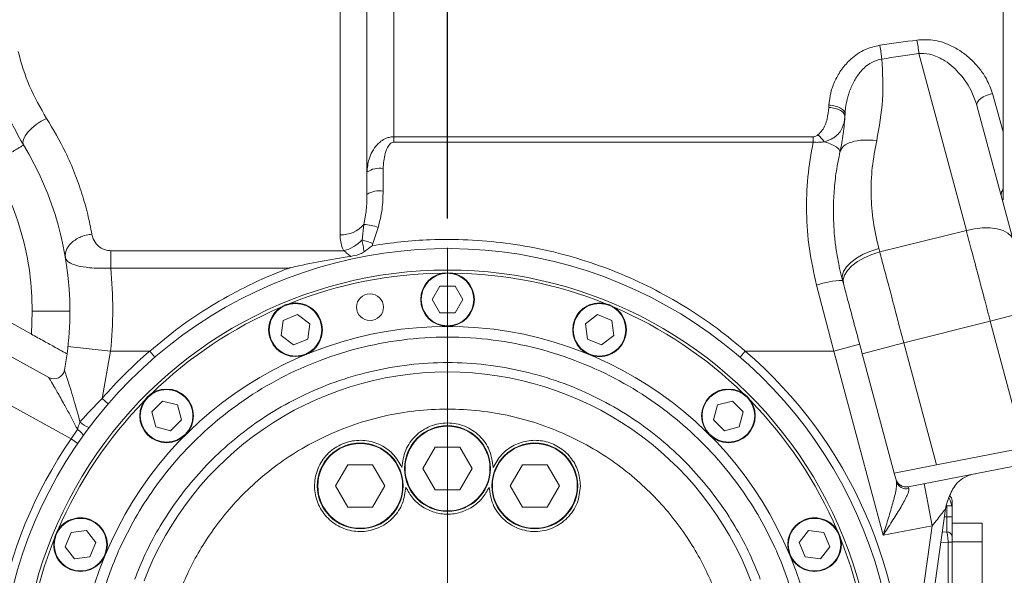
# Model space of a CAD drawing. Header units: millimetres. Extents: x 35469 to 44263, y -24881 to -16268.
# Tile 71 of 231: x 38674 to 38858, y -18037 to -17933. Entities that reach past the tile are written whole.
import ezdxf

# ---------------------------------------------------------------- set-up
doc = ezdxf.new("R2010")
doc.units = ezdxf.units.MM
doc.header["$LTSCALE"] = 0.3175
doc.linetypes.add('ACAD_ISO10W100', pattern=[18, 12, -3, 0, -3])
for name, color, linetype, lineweight in [('1轮廓实线层', 7, 'Continuous', 18), ('7标注层', 4, 'Continuous', 13), ('中心线', 4, 'ACAD_ISO10W100', 20)]:
    doc.layers.add(name, color=color, linetype=linetype, lineweight=lineweight)
doc.styles.add('标准汉字', font='gbenor.shx', dxfattribs={"bigfont": 'gbcbig.shx'})
doc.dimstyles.new('M1：18', dxfattribs={"dimscale": 18, "dimtxt": 3.5, "dimasz": 2.5, "dimexe": 2, "dimexo": 0, "dimgap": 1.5, "dimtad": 1, "dimdec": 1, "dimdsep": 46, "dimtxsty": '标准汉字', "dimcen": 5, "dimdle": 5, "dimclrd": 1, "dimclre": 1, "dimclrt": 256, "dimadec": 4, "dimazin": 2, "dimtfac": 1, "dimtdec": 1, "dimtmove": 0, "dimatfit": 3, "dimfxl": 1, "dimtolj": 1, "dimarcsym": 0})

# ---------------------------------------------------------------- blocks, each defined once
blk = doc.blocks.new('*D28')
at = {"layer": '7标注层', "color": 1, "lineweight": -2, "ltscale": 18, "transparency": 16777216}
for p, q in [((38753.98, -17970.42), (38753.98, -17602.95)), ((39813.98, -17831.5), (39813.98, -17602.95)), ((38798.98, -17638.95), (39768.98, -17638.95))]:
    blk.add_line(p, q, dxfattribs=at)
at = {"layer": '7标注层', "color": 1, "transparency": 16777216}
for points in [[(38798.98, -17631.45), (38798.98, -17646.45), (38753.98, -17638.95)], [(39768.98, -17646.45), (39768.98, -17631.45), (39813.98, -17638.95)]]:
    blk.add_solid(points, dxfattribs=at)
at = {"layer": 'Defpoints', "color": 0, "transparency": 16777216}
for p in [(39813.98, -17638.95), (39813.98, -17831.5), (38753.98, -17970.42)]:
    blk.add_point(p, dxfattribs=at)
at = {"layer": '7标注层', "transparency": 16777216, "insert": (39283.98, -17580.45), "char_height": 63, "attachment_point": 5, "style": '标准汉字'}
blk.add_mtext('\\A1;1060', dxfattribs=at)
blk = doc.blocks.new('*D31')
at = {"layer": '7标注层', "color": 1, "lineweight": -2, "ltscale": 18, "transparency": 16777216}
for p, q in [((38753.98, -17970.42), (38753.98, -17628.92)), ((38641.09, -18100.59), (38349.37, -18206.76))]:
    blk.add_line(p, q, dxfattribs=at)
blk.add_arc((38753.98, -18059.5), 394.58, 96.5379, 193.4621, dxfattribs=at)
at = {"layer": '7标注层', "color": 1, "transparency": 16777216}
for points in [[(38709.48, -17674.97), (38708.63, -17659.99), (38753.98, -17664.92)], [(38363.06, -18153.51), (38377.43, -18149.2), (38383.2, -18194.45)]]:
    blk.add_solid(points, dxfattribs=at)
at = {"layer": 'Defpoints', "color": 0, "transparency": 16777216}
for p in [(38430.76, -17833.17), (38753.98, -17970.42), (38753.98, -18059.5), (38641.09, -18100.59), (38753.98, -18971.19)]:
    blk.add_point(p, dxfattribs=at)
at = {"layer": '7标注层', "transparency": 16777216, "insert": (38446.82, -17714.89), "char_height": 63, "attachment_point": 5, "rotation": 41.7122, "style": '标准汉字'}
blk.add_mtext('\\A1;110%%d', dxfattribs=at)
blk = doc.blocks.new('*D32')
at = {"layer": '7标注层', "color": 1, "lineweight": -2, "ltscale": 18, "transparency": 16777216}
for p, q in [((38753.98, -17970.42), (38753.98, -17628.44)), ((38903.41, -18046.42), (39183.4, -18021.93))]:
    blk.add_line(p, q, dxfattribs=at)
blk.add_arc((38753.98, -18059.5), 395.05, 11.53, 83.47, dxfattribs=at)
at = {"layer": '7标注层', "color": 1, "transparency": 16777216}
for points in [[(38799.34, -17659.52), (38798.48, -17674.49), (38753.98, -17664.44)], [(39133.64, -17981.61), (39148.49, -17979.45), (39147.53, -18025.06)]]:
    blk.add_solid(points, dxfattribs=at)
at = {"layer": 'Defpoints', "color": 0, "transparency": 16777216}
for p in [(39020.88, -17768.23), (38753.98, -17970.42), (38903.41, -18046.42), (38753.98, -18059.5), (38753.98, -18971.19)]:
    blk.add_point(p, dxfattribs=at)
at = {"layer": '7标注层', "transparency": 16777216, "insert": (39060.4, -17725.1), "char_height": 63, "attachment_point": 5, "rotation": 317.5, "style": '标准汉字'}
blk.add_mtext('\\A1;85%%d', dxfattribs=at)
blk = doc.blocks.new('*D33')
at = {"layer": '7标注层', "color": 1, "lineweight": -2, "ltscale": 18, "transparency": 16777216}
blk.add_arc((38753.98, -18839.5), 445.67, 95.7877, 176.2123, dxfattribs=at)
at = {"layer": '7标注层', "color": 1, "transparency": 16777216}
for points in [[(38709.42, -18403.59), (38708.66, -18388.61), (38753.98, -18393.83)], [(38301.79, -18809.94), (38316.79, -18810.17), (38308.59, -18855.05)]]:
    blk.add_solid(points, dxfattribs=at)
at = {"layer": 'Defpoints', "color": 0, "transparency": 16777216}
for p in [(38753.98, -17970.42), (38526.67, -18456.15), (38753.98, -18839.5), (37974.46, -18866.72), (38753.98, -18971.19)]:
    blk.add_point(p, dxfattribs=at)
at = {"layer": '7标注层', "transparency": 16777216, "insert": (38391.31, -18489.27), "char_height": 63, "attachment_point": 5, "rotation": 46, "style": '标准汉字'}
blk.add_mtext('\\A1;92%%d', dxfattribs=at)
blk = doc.blocks.new('*D34')
at = {"layer": '7标注层', "color": 1, "lineweight": -2, "ltscale": 18, "transparency": 16777216}
blk.add_arc((38753.98, -18839.5), 444.6, 305.8016, 84.1984, dxfattribs=at)
at = {"layer": '7标注层', "color": 1, "transparency": 16777216}
for points in [[(38799.3, -18389.68), (38798.55, -18404.66), (38753.98, -18394.89)], [(39009.99, -19193.79), (39018.14, -19206.38), (38976.28, -19224.53)]]:
    blk.add_solid(points, dxfattribs=at)
at = {"layer": 'Defpoints', "color": 0, "transparency": 16777216}
for p in [(38753.98, -17970.42), (39183.43, -18724.42), (38753.98, -18839.5), (38753.98, -18971.19), (39143.98, -19515)]:
    blk.add_point(p, dxfattribs=at)
at = {"layer": '7标注层', "transparency": 16777216, "insert": (39239.94, -18709.28), "char_height": 63, "attachment_point": 5, "rotation": 285, "style": '标准汉字'}
blk.add_mtext('\\A1;150%%d', dxfattribs=at)
blk = doc.blocks.new('*D44')
at = {"layer": '7标注层', "color": 1, "lineweight": -2, "ltscale": 18, "transparency": 16777216}
for p, q in [((37974.46, -17796.16), (40892.23, -17796.16)), ((40856.23, -18794.5), (40856.23, -17841.16)), ((40604.54, -18839.5), (40892.23, -18839.5))]:
    blk.add_line(p, q, dxfattribs=at)
at = {"layer": '7标注层', "color": 1, "transparency": 16777216}
for points in [[(40863.73, -17841.16), (40848.73, -17841.16), (40856.23, -17796.16)], [(40848.73, -18794.5), (40863.73, -18794.5), (40856.23, -18839.5)]]:
    blk.add_solid(points, dxfattribs=at)
at = {"layer": 'Defpoints', "color": 0, "transparency": 16777216}
for p in [(37974.46, -17796.16), (40856.23, -17796.16), (40604.54, -18839.5)]:
    blk.add_point(p, dxfattribs=at)
at = {"layer": '7标注层', "transparency": 16777216, "insert": (40797.73, -18317.83), "char_height": 63, "attachment_point": 5, "rotation": 90, "style": '标准汉字'}
blk.add_mtext('\\A1;1043.3', dxfattribs=at)
blk = doc.blocks.new('*D45')
at = {"layer": '7标注层', "color": 1, "lineweight": -2, "ltscale": 18, "transparency": 16777216}
for p, q in [((38753.98, -16988.93), (41035.05, -16988.93)), ((40999.05, -17033.93), (40999.05, -18794.5)), ((40604.54, -18839.5), (41035.05, -18839.5))]:
    blk.add_line(p, q, dxfattribs=at)
at = {"layer": '7标注层', "color": 1, "transparency": 16777216}
for points in [[(41006.55, -17033.93), (40991.55, -17033.93), (40999.05, -16988.93)], [(40991.55, -18794.5), (41006.55, -18794.5), (40999.05, -18839.5)]]:
    blk.add_solid(points, dxfattribs=at)
at = {"layer": 'Defpoints', "color": 0, "transparency": 16777216}
for p in [(38753.98, -16988.93), (40604.54, -18839.5), (40999.05, -18839.5)]:
    blk.add_point(p, dxfattribs=at)
at = {"layer": '7标注层', "transparency": 16777216, "insert": (40940.55, -17914.21), "char_height": 63, "attachment_point": 5, "rotation": 90, "style": '标准汉字'}
blk.add_mtext('\\A1;1850.6', dxfattribs=at)

msp = doc.modelspace()

# ---------------------------------------------------------------- linework, layer by layer
at = {"layer": '1轮廓实线层', "ltscale": 18}
for p, q in [((38733.983, -17973.422), (38733.983, -17865.847)), ((38738.983, -17891.22), (38738.983, -17965.887)), ((38743.983, -17909.495), (38743.983, -17955.162)), ((38857.483, -17927.344), (38857.483, -17954.213)), ((38841.801, -17939.651), (38850.633, -17972.612)), ((38855.503, -17947.101), (38857.483, -17954.213)), ((38825.016, -17949.698), (38825.039, -17949.268)), ((38852.606, -17949.333), (38859.329, -17974.423)), ((38857.483, -17954.213), (38857.483, -17964.909)), ((38743.983, -17955.162), (38822.09, -17955.162)), ((38743.983, -17955.162), (38743.983, -17956.15)), ((38822.09, -17956.15), (38743.983, -17956.15)), ((38822.09, -17955.162), (38822.09, -17956.15)), ((38741.983, -17961.086), (38741.983, -17965.291)), ((38857.483, -17964.909), (38857.483, -17966.897)), ((38857.483, -17966.897), (38857.308, -17966.883)), ((38738.057, -17974.391), (38738.408, -17971.513)), ((38741.064, -17972.049), (38740.089, -17975.029)), ((38850.633, -17972.612), (38834.508, -17976.633)), ((38740.089, -17975.029), (38739.944, -17975.466)), ((38691.251, -17976.396), (38734.669, -17976.396)), ((38691.251, -17976.396), (38691.251, -17979.617)), ((38834.331, -17975.973), (38834.508, -17976.633)), ((38724.501, -17979.617), (38691.251, -17979.617)), ((38827.748, -17982.585), (38827.571, -17981.924)), ((38648.436, -17982.696), (38679.687, -18000.019)), ((38752.553, -17983.018), (38751.123, -17985.495)), ((38755.413, -17983.018), (38752.553, -17983.018)), ((38756.843, -17985.495), (38755.413, -17983.018)), ((38825.923, -17995.093), (38822.741, -17982.809)), ((38663.74, -17984.891), (38676.462, -17991.943)), ((38751.123, -17985.495), (38752.553, -17987.972)), ((38755.413, -17987.972), (38756.843, -17985.495)), ((38676.635, -17987.661), (38676.462, -17991.943)), ((38752.553, -17987.972), (38755.413, -17987.972)), ((38855.096, -17989.535), (38862.823, -17987.465)), ((38723.395, -17989.387), (38723.022, -17992.223)), ((38726.038, -17988.293), (38723.395, -17989.387)), ((38728.307, -17990.034), (38726.038, -17988.293)), ((38781.928, -17988.293), (38779.659, -17990.034)), ((38784.57, -17989.387), (38781.928, -17988.293)), ((38784.944, -17992.223), (38784.57, -17989.387)), ((38855.096, -17989.535), (38838.97, -17993.556)), ((38861.415, -18013.121), (38855.096, -17989.535)), ((38727.933, -17992.869), (38728.307, -17990.034)), ((38779.659, -17990.034), (38780.032, -17992.869)), ((38723.022, -17992.223), (38725.291, -17993.964)), ((38725.291, -17993.964), (38727.933, -17992.869)), ((38780.032, -17992.869), (38782.675, -17993.964)), ((38782.675, -17993.964), (38784.944, -17992.223)), ((38683.849, -18011.472), (38654.3, -17995.093)), ((38691.228, -17995.093), (38683.276, -17994.219)), ((38691.228, -17995.093), (38689.661, -18003.928)), ((38691.228, -17995.093), (38698.509, -17995.093)), ((38698.509, -17995.093), (38699.488, -17996.23)), ((38808.478, -17996.23), (38809.457, -17995.093)), ((38809.457, -17995.093), (38825.923, -17995.093)), ((38830.753, -17993.799), (38825.923, -17995.093)), ((38835.125, -18029.437), (38825.923, -17995.093)), ((38831.242, -17995.627), (38838.97, -17993.556)), ((38838.97, -17993.556), (38845.064, -18016.299)), ((38837.192, -18017.829), (38831.242, -17995.627)), ((38689.661, -18003.928), (38690.796, -18004.909)), ((38700.917, -18004.407), (38698.894, -18006.429)), ((38703.679, -18005.147), (38700.917, -18004.407)), ((38807.049, -18004.407), (38804.286, -18005.147)), ((38809.071, -18006.429), (38807.049, -18004.407)), ((38704.42, -18007.91), (38703.679, -18005.147)), ((38804.286, -18005.147), (38803.546, -18007.91)), ((38698.894, -18006.429), (38699.635, -18009.192)), ((38702.397, -18009.932), (38704.42, -18007.91)), ((38803.546, -18007.91), (38805.569, -18009.932)), ((38808.331, -18009.192), (38809.071, -18006.429)), ((38683.849, -18011.472), (38685.044, -18009.692)), ((38699.635, -18009.192), (38702.397, -18009.932)), ((38805.569, -18009.932), (38808.331, -18009.192)), ((38685.086, -18012.32), (38683.849, -18011.472)), ((38751.695, -18013.033), (38749.408, -18016.995)), ((38756.27, -18013.033), (38751.695, -18013.033)), ((38758.558, -18016.995), (38756.27, -18013.033)), ((38845.064, -18016.299), (38861.415, -18013.121)), ((38839.801, -18020.378), (38867.961, -18014.904)), ((38735.431, -18016.268), (38733.144, -18020.23)), ((38740.006, -18016.268), (38735.431, -18016.268)), ((38742.294, -18020.23), (38740.006, -18016.268)), ((38749.408, -18016.995), (38751.695, -18020.957)), ((38756.27, -18020.957), (38758.558, -18016.995)), ((38767.959, -18016.268), (38765.672, -18020.23)), ((38772.534, -18016.268), (38767.959, -18016.268)), ((38774.822, -18020.23), (38772.534, -18016.268)), ((38845.064, -18016.299), (38837.192, -18017.829)), ((38837.192, -18017.829), (38837.487, -18018.933)), ((38837.607, -18019.379), (38837.487, -18018.933)), ((38733.144, -18020.23), (38735.431, -18024.192)), ((38740.006, -18024.192), (38742.294, -18020.23)), ((38751.695, -18020.957), (38756.27, -18020.957)), ((38765.672, -18020.23), (38767.959, -18024.192)), ((38772.534, -18024.192), (38774.822, -18020.23)), ((38839.801, -18020.378), (38839.903, -18020.734)), ((38844.293, -18027.655), (38842.767, -18019.802)), ((38735.431, -18024.192), (38740.006, -18024.192)), ((38767.959, -18024.192), (38772.534, -18024.192)), ((38846.753, -18024.523), (38842.981, -18051.364)), ((38846.983, -18023.941), (38846.858, -18023.934)), ((38846.983, -18025.995), (38846.983, -18023.941)), ((38847.983, -18023.941), (38846.983, -18023.941)), ((38847.983, -18022.94), (38847.983, -18023.941)), ((38847.983, -18025.995), (38847.983, -18023.941)), ((38846.546, -18025.995), (38846.983, -18025.995)), ((38846.983, -18025.995), (38847.983, -18025.995)), ((38847.983, -18025.995), (38847.983, -18029.729)), ((38844.293, -18027.655), (38835.125, -18029.437)), ((38840.084, -18057.604), (38844.293, -18027.655)), ((38853.583, -18027.145), (38847.983, -18027.145)), ((38853.583, -18027.145), (38853.583, -18030.645)), ((38683.875, -18028.908), (38682.78, -18031.55)), ((38686.71, -18028.534), (38683.875, -18028.908)), ((38688.451, -18030.803), (38686.71, -18028.534)), ((38821.256, -18028.534), (38819.514, -18030.803)), ((38824.091, -18028.908), (38821.256, -18028.534)), ((38825.186, -18031.55), (38824.091, -18028.908)), ((38846.983, -18028.795), (38846.145, -18028.845)), ((38847.983, -18029.729), (38847.983, -18030.692)), ((38682.78, -18031.55), (38684.521, -18033.819)), ((38687.357, -18033.446), (38688.451, -18030.803)), ((38819.514, -18030.803), (38820.609, -18033.446)), ((38823.444, -18033.819), (38825.186, -18031.55)), ((38845.876, -18030.761), (38847.258, -18030.692)), ((38847.258, -18030.692), (38847.258, -18058.299)), ((38847.983, -18030.692), (38847.258, -18030.692)), ((38853.583, -18030.645), (38847.983, -18030.645)), ((38847.983, -18058.299), (38847.983, -18030.692)), ((38853.583, -18058.145), (38853.583, -18030.645)), ((38684.521, -18033.819), (38687.357, -18033.446)), ((38820.609, -18033.446), (38823.444, -18033.819))]:
    msp.add_line(p, q, dxfattribs=at)
at = {"layer": '1轮廓实线层', "lineweight": 20, "ltscale": 18}
for points in [[(38855.503, -17947.101), (38854.889, -17947.259), (38854.301, -17947.476), (38853.768, -17947.741), (38853.312, -17948.043), (38852.955, -17948.367), (38852.711, -17948.7), (38852.593, -17949.027), (38852.606, -17949.333)], [(38679.302, -17951.742), (38678.308, -17952.268), (38677.365, -17952.889), (38676.521, -17953.572), (38675.82, -17954.282), (38675.298, -17954.983), (38674.982, -17955.638), (38674.888, -17956.215), (38675.02, -17956.683)], [(38827.094, -17957.977), (38827.08, -17957.773), (38826.953, -17957.549), (38826.717, -17957.309), (38826.375, -17957.058), (38825.937, -17956.804), (38825.413, -17956.551), (38824.814, -17956.306), (38824.155, -17956.074)], [(38859.329, -17974.423), (38858.981, -17973.713), (38858.353, -17973.108), (38857.468, -17972.632), (38856.36, -17972.303), (38855.072, -17972.133), (38853.651, -17972.129), (38852.153, -17972.291), (38850.633, -17972.612)], [(38827.571, -17981.924), (38827.518, -17981.126), (38827.767, -17980.279), (38828.309, -17979.415), (38829.123, -17978.568), (38830.176, -17977.771), (38831.429, -17977.055), (38832.832, -17976.448), (38834.331, -17975.973)], [(38834.508, -17976.633), (38833.009, -17977.108), (38831.606, -17977.715), (38830.353, -17978.431), (38829.3, -17979.228), (38828.486, -17980.075), (38827.944, -17980.939), (38827.695, -17981.787), (38827.748, -17982.585)], [(38846.983, -18025.995), (38846.983, -18026.445), (38846.983, -18026.884), (38846.983, -18027.304), (38846.983, -18027.694), (38846.983, -18028.045), (38846.983, -18028.35), (38846.983, -18028.602), (38846.983, -18028.795)]]:
    msp.add_lwpolyline(points, dxfattribs=at)
at = {"layer": '1轮廓实线层', "ltscale": 18}
for centre, radius in [((38753.983, -17985.495), 5), ((38753.983, -17985.495), 4.9), ((38725.664, -17991.128), 5), ((38739.546, -17986.917), 2.5), ((38782.301, -17991.128), 5), ((38725.664, -17991.128), 4.9), ((38782.301, -17991.128), 4.9), ((38701.657, -18007.169), 5), ((38701.657, -18007.169), 4.9), ((38806.309, -18007.169), 5), ((38806.309, -18007.169), 4.9), ((38753.983, -18016.995), 8), ((38753.983, -18016.995), 7.9), ((38737.719, -18020.23), 8), ((38737.719, -18020.23), 7.9), ((38770.247, -18020.23), 8), ((38770.247, -18020.23), 7.9), ((38685.616, -18031.177), 5), ((38685.616, -18031.177), 4.9), ((38822.35, -18031.177), 5), ((38822.35, -18031.177), 4.9)]:
    msp.add_circle(centre, radius, dxfattribs=at)
at = {"layer": '1轮廓实线层', "lineweight": 20, "ltscale": 18}
for centre, radius, start, end in [((38791.958, -17945.525), 50.188, 6.72204, 9.63458), ((38717.841, -17930.869), 50, 192.79542, 211.084), ((38818.501, -17960.075), 6.926, 35.28416, 49.58047), ((38623.635, -17987.661), 60, 0, 31.084), ((38741.271, -17964.905), 3.884, 79.44521, 126.10217), ((38741.263, -17969.512), 4.283, 80.31668, 122.15815), ((38734.237, -17967.928), 5.5, 267.34795, 319.32378), ((38737.911, -17980.818), 9.318, 70.22052, 86.93718), ((38732.957, -17969.638), 6.971, 284.21788, 317.01871), ((38734.114, -17990.504), 16.588, 68.88707, 76.25078), ((38753.983, -18059.495), 83.5, 0, 209.18946), ((38753.983, -18059.495), 79.5, 90, 204.10831), ((38753.983, -18059.495), 78.923, 90.65683, 111.84317), ((38753.983, -17985.495), 5, 90, 180), ((38753.983, -18059.495), 79.5, 335.62088, 90), ((38753.983, -17985.495), 5, 270, 90), ((38753.983, -18059.495), 78.923, 68.15683, 89.34317), ((38827.949, -17997.615), 15.695, 91.38038, 109.37878), ((38725.664, -17991.128), 5, 292.5, 112.5), ((38782.301, -17991.128), 5, 67.5, 157.5), ((38623.635, -17987.661), 60, 352.37274, 360), ((38753.983, -18059.495), 78.923, 113.15683, 134.34317), ((38725.664, -17991.128), 5, 112.5, 202.5), ((38782.301, -17991.128), 5, 247.5, 67.5), ((38753.983, -18059.495), 78.923, 45.65683, 66.84317), ((38753.983, -18059.495), 69, 15.29094, 164.70906), ((38753.983, -18059.495), 85, 130.74062, 139.17674), ((38753.983, -18059.495), 85, 358.21765, 49.25938), ((38623.635, -17987.661), 60, 349.46079, 352.37274), ((38680.657, -17998.27), 2, 241, 349.46079), ((38753.983, -18059.495), 60.512, 20.91925, 159.08075), ((38701.657, -18007.169), 5, 45, 135), ((38806.309, -18007.169), 5, 45, 135), ((38753.983, -18059.495), 78.923, 135.65683, 156.84317), ((38701.657, -18007.169), 5, 135, 225), ((38806.309, -18007.169), 5, 225, 45), ((38753.983, -18059.495), 78.923, 23.15683, 44.34317), ((38688.861, -18004.858), 4.796, 225.78517, 249.84677), ((38753.983, -18016.995), 8, 90, 180), ((38753.983, -18016.995), 8, 270, 90), ((38753.983, -18059.495), 85, 145.59946, 193.78235), ((38737.719, -18020.23), 8, 90, 180), ((38737.719, -18020.23), 8, 270, 90), ((38770.247, -18020.23), 8, 90, 180), ((38770.247, -18020.23), 8, 270, 90), ((38839.419, -18018.415), 2, 195, 281), ((38839.477, -18018.833), 1.948, 196.27008, 282.6261), ((38854.675, -18025.637), 8, 150.82088, 172), ((38846.983, -18022.94), 1, 0, 58.48911), ((38685.616, -18031.177), 5, 67.5, 157.5), ((38822.35, -18031.177), 5, 22.5, 112.5), ((38753.983, -18059.495), 78.923, 158.15683, 179.34317), ((38685.616, -18031.177), 5, 157.5, 247.5), ((38822.35, -18031.177), 5, 292.5, 22.5), ((38753.983, -18059.495), 78.923, 0.65683, 21.84317)]:
    msp.add_arc(centre, radius, start, end, dxfattribs=at)
at = {"layer": '1轮廓实线层', "ltscale": 18}
for centre, major_axis, ratio, start_param, end_param in [((38418.077, -17909.495), (660.606, 38.276), 0.10201, 5.3885296, 5.4020935), ((38418.44, -17910.951), (660.604, 39.791), 0.1059307, 5.3880595, 5.4016234)]:
    msp.add_ellipse(centre, major_axis=major_axis, ratio=ratio, start_param=start_param, end_param=end_param, dxfattribs=at)
for points, knots in [([(38825.039, -17949.268), (38825.122, -17948.491), (38825.29, -17946.936), (38826.13, -17944.663), (38827.368, -17942.534), (38829.178, -17940.493), (38831.575, -17938.79), (38833.593, -17938.321), (38834.521, -17938.105)], [0, 0, 0, 0, 22899.777158, 45803.3909969, 68130.4202269, 90422.1725321, 118759.8352003, 142859.4384439, 142859.4384439, 142859.4384439, 142859.4384439]), ([(38841.438, -17937.126), (38842.562, -17937.082), (38844.796, -17936.995), (38847.66, -17938.046), (38849.919, -17939.383), (38851.69, -17940.847), (38853.193, -17942.522), (38854.603, -17944.59), (38855.173, -17946.179), (38855.503, -17947.101)], [0, 0, 0, 0, 27711.5998, 55136.7499895, 74754.2986393, 94388.0331105, 114095.2412823, 133800.5585647, 161010.4265356, 161010.4265356, 161010.4265356, 161010.4265356]), ([(38673.983, -17939.279), (38674.616, -17941.467), (38675.898, -17945.901), (38678.157, -17949.778), (38679.302, -17951.742)], [0, 0, 0, 0, 27808.2493202, 56359.5785963, 56359.5785963, 56359.5785963, 56359.5785963]), ([(38852.606, -17949.333), (38852.325, -17948.496), (38851.637, -17946.449), (38850.018, -17944.044), (38848.205, -17942.157), (38846.497, -17940.827), (38844.481, -17939.837), (38842.764, -17939.57), (38841.936, -17939.639), (38841.801, -17939.651)], [0, 0, 0, 0, 28322.4854158, 69281.2838262, 88955.8002273, 109059.7344017, 135505.1151916, 156804.0042909, 160958.4978311, 160958.4978311, 160958.4978311, 160958.4978311]), ([(38834.884, -17940.668), (38834.884, -17940.668), (38834.196, -17940.771), (38832.698, -17941.31), (38830.985, -17942.816), (38829.713, -17944.689), (38828.835, -17946.65), (38828.249, -17948.759), (38828.068, -17950.211), (38828.036, -17950.94), (38828.036, -17950.94)], [0, 0, 0, 0, 0.6278837, 21873.6995833, 48840.5327298, 71186.4724327, 94342.9023561, 118324.8542964, 142845.8203622, 142846.4482459, 142846.4482459, 142846.4482459, 142846.4482459]), ([(38833.93, -17955.857), (38834.391, -17953.337), (38835.319, -17948.268), (38835.029, -17943.211), (38834.884, -17940.668)], [0, 0, 0, 0, 27867.5133694, 56063.1271598, 56063.1271598, 56063.1271598, 56063.1271598]), ([(38822.992, -17954.802), (38823.269, -17954.526), (38824.12, -17953.68), (38824.769, -17951.895), (38824.935, -17950.416), (38825.016, -17949.699)], [0, 0, 0, 0, 14763.3289958, 45398.0735098, 74231.4915027, 74231.4915027, 74231.4915027, 74231.4915027]), ([(38828.036, -17950.94), (38827.954, -17952.165), (38827.796, -17954.514), (38827.321, -17956.856), (38827.094, -17957.977)], [0, 0, 0, 0, 29219.0239571, 56040.9502859, 56040.9502859, 56040.9502859, 56040.9502859]), ([(38679.302, -17951.742), (38680.537, -17953.837), (38682.536, -17957.231), (38684.56, -17961.949), (38685.941, -17965.832), (38687.021, -17969.667), (38687.498, -17972.107), (38687.738, -17973.331)], [0, 0, 0, 0, 33474.1974601, 54200.4763016, 75087.0463186, 96439.9277917, 117938.1192598, 117938.1192598, 117938.1192598, 117938.1192598]), ([(38828.011, -17951.424), (38828.011, -17951.424), (38827.97, -17952.16), (38827.737, -17953.223), (38826.971, -17954.465), (38826.327, -17955.08), (38825.442, -17955.666), (38824.773, -17955.942), (38824.155, -17956.074), (38824.155, -17956.074)], [0, 0, 0, 0, 0.7777669, 42051.6787255, 63040.3616557, 84725.7825377, 90538.7752623, 117548.6977869, 117549.4755538, 117549.4755538, 117549.4755538, 117549.4755538]), ([(38822.09, -17955.162), (38822.199, -17955.15), (38822.464, -17955.123), (38822.76, -17954.967), (38822.934, -17954.843), (38822.992, -17954.802)], [0, 0, 0, 0, 23705.4560419, 57522.8766723, 74222.0495505, 74222.0495505, 74222.0495505, 74222.0495505]), ([(38669.025, -17960.297), (38669.779, -17959.843), (38670.939, -17959.143), (38672.335, -17958.302), (38673.296, -17957.723), (38674.069, -17957.256), (38674.817, -17956.806), (38674.94, -17956.732), (38675.02, -17956.683)], [0, 0, 0, 0, 34325.294361, 52803.2018692, 71673.2370856, 90543.2723019, 109021.1798098, 143346.4741717, 143346.4741717, 143346.4741717, 143346.4741717]), ([(38738.983, -17961.767), (38739.055, -17960.936), (38739.17, -17959.607), (38739.931, -17957.868), (38740.717, -17956.757), (38741.632, -17955.932), (38742.446, -17955.46), (38743.275, -17955.201), (38743.758, -17955.174), (38743.983, -17955.162)], [0, 0, 0, 0, 44339.3797432, 70991.1259637, 100268.3612691, 115923.1019866, 135891.5370705, 149430.6864154, 161239.4481141, 161239.4481141, 161239.4481141, 161239.4481141]), ([(38743.983, -17956.15), (38743.892, -17956.161), (38743.685, -17956.185), (38743.336, -17956.411), (38742.789, -17957.068), (38742.159, -17958.66), (38742.052, -17960.142), (38741.983, -17961.086)], [0, 0, 0, 0, 5560.203062, 12590.7948112, 24833.2531122, 58533.0618749, 117815.8988121, 117815.8988121, 117815.8988121, 117815.8988121]), ([(38822.741, -17982.809), (38822.24, -17980.564), (38821.241, -17976.086), (38820.77, -17969.306), (38820.963, -17962.616), (38821.714, -17958.307), (38822.09, -17956.15)], [0, 0, 0, 0, 25130.0369185, 50128.3365406, 74643.9023641, 99201.2762744, 99201.2762744, 99201.2762744, 99201.2762744]), ([(38824.155, -17956.074), (38824.155, -17956.074), (38824.03, -17956.098), (38823.613, -17956.165), (38822.92, -17956.213), (38822.345, -17956.18), (38822.09, -17956.15), (38822.09, -17956.15)], [0, 0, 0, 0, 3.3023045, 22999.92255, 75238.6242068, 117538.7967352, 117542.0990397, 117542.0990397, 117542.0990397, 117542.0990397]), ([(38827.094, -17957.977), (38827.262, -17957.606), (38827.609, -17956.842), (38829.192, -17956.068), (38831.368, -17955.676), (38833.092, -17955.798), (38833.93, -17955.857)], [0, 0, 0, 0, 24121.4641449, 49671.8279191, 75222.1916932, 99343.6558378, 99343.6558378, 99343.6558378, 99343.6558378]), ([(38834.331, -17975.973), (38833.949, -17974.323), (38833.187, -17971.028), (38832.82, -17965.957), (38832.98, -17960.879), (38833.614, -17957.525), (38833.93, -17955.857)], [0, 0, 0, 0, 25004.0565478, 49930.4736321, 74692.1460663, 99209.9326524, 99209.9326524, 99209.9326524, 99209.9326524]), ([(38827.094, -17957.977), (38826.852, -17959.17), (38826.365, -17961.571), (38825.951, -17965.251), (38825.896, -17967.727), (38825.867, -17968.983)], [0, 0, 0, 0, 24246.8849743, 48823.4272547, 74147.2216131, 74147.2216131, 74147.2216131, 74147.2216131]), ([(38669.025, -17960.297), (38670.178, -17962.388), (38672.494, -17966.589), (38674.834, -17973.422), (38676.358, -17980.482), (38676.543, -17985.275), (38676.635, -17987.661)], [0, 0, 0, 0, 24798.911975, 49827.6780624, 74856.4441487, 99655.3561207, 99655.3561207, 99655.3561207, 99655.3561207]), ([(38738.408, -17971.513), (38738.585, -17970.586), (38738.94, -17968.718), (38738.969, -17966.835), (38738.983, -17965.887)], [0, 0, 0, 0, 27859.9780752, 56111.3505219, 56111.3505219, 56111.3505219, 56111.3505219]), ([(38741.983, -17965.291), (38741.957, -17966.419), (38741.905, -17968.698), (38741.346, -17970.925), (38741.064, -17972.049)], [0, 0, 0, 0, 27770.1033792, 56106.5780889, 56106.5780889, 56106.5780889, 56106.5780889]), ([(38825.867, -17968.983), (38825.877, -17969.736), (38825.898, -17971.318), (38826.073, -17973.728), (38826.328, -17975.851), (38826.604, -17977.571), (38826.841, -17978.824), (38827.146, -17980.264), (38827.404, -17981.274), (38827.571, -17981.924)], [0, 0, 0, 0, 27614.0155478, 57975.3030359, 88789.3497715, 106273.8578051, 122110.2655874, 135758.3790579, 160512.941919, 160512.941919, 160512.941919, 160512.941919]), ([(38687.738, -17973.331), (38687.389, -17973.376), (38686.69, -17973.464), (38685.688, -17973.791), (38684.777, -17974.246), (38683.998, -17974.821), (38683.384, -17975.487), (38682.967, -17976.216), (38682.747, -17976.977), (38682.787, -17977.476), (38682.807, -17977.726)], [0, 0, 0, 0, 23309.3896732, 46618.7787707, 69928.1672926, 93237.5552388, 116546.9426093, 139856.3294041, 163165.7156233, 186475.1012668, 186475.1012668, 186475.1012668, 186475.1012668]), ([(38687.738, -17973.331), (38687.808, -17973.616), (38687.99, -17974.356), (38688.629, -17975.311), (38689.562, -17975.992), (38690.423, -17976.333), (38690.973, -17976.374), (38691.251, -17976.396)], [0, 0, 0, 0, 23727.3435954, 61637.6637267, 86292.2923379, 101882.7159162, 117773.0895639, 117773.0895639, 117773.0895639, 117773.0895639]), ([(38850.633, -17972.612), (38850.959, -17973.849), (38851.648, -17976.459), (38852.499, -17979.687), (38853.139, -17982.113), (38853.536, -17983.62), (38853.998, -17985.372), (38854.525, -17987.371), (38854.899, -17988.788), (38855.096, -17989.535)], [0, 0, 0, 0, 37947.6534696, 80113.5864089, 91891.1356118, 105796.2995148, 121828.9104453, 139988.7749927, 160275.6740358, 160275.6740358, 160275.6740358, 160275.6740358]), ([(38734.669, -17976.396), (38734.634, -17976.327), (38734.215, -17975.515), (38734, -17974.503), (38733.985, -17973.55), (38733.983, -17973.422)], [0, 0, 0, 0, 5486.261268, 65042.5988694, 74249.5661874, 74249.5661874, 74249.5661874, 74249.5661874]), ([(38738.445, -17976.587), (38738.382, -17976.204), (38738.255, -17975.431), (38738.123, -17974.74), (38738.057, -17974.391)], [0, 0, 0, 0, 27732.0328531, 56072.8797421, 56072.8797421, 56072.8797421, 56072.8797421]), ([(38739.944, -17975.466), (38741.731, -17975.198), (38745.314, -17974.661), (38751.274, -17974.258), (38757.787, -17974.274), (38764.876, -17974.893), (38771.955, -17976.123), (38778.9, -17977.953), (38785.594, -17980.342), (38792.065, -17983.272), (38798.319, -17986.781), (38804.181, -17990.709), (38807.747, -17993.672), (38809.457, -17995.093)], [0, 0, 0, 0, 17958.3369096, 35992.8691224, 59307.1505205, 82621.5039027, 106631.852522, 130642.4767687, 153938.2528839, 177234.1507762, 201205.8953372, 225177.31614, 247258.7470957, 247258.7470957, 247258.7470957, 247258.7470957]), ([(38735.994, -17977.447), (38735.784, -17977.289), (38735.308, -17976.933), (38734.898, -17976.588), (38734.669, -17976.396)], [0, 0, 0, 0, 24744.6589858, 56069.6947991, 56069.6947991, 56069.6947991, 56069.6947991]), ([(38738.445, -17976.587), (38738.421, -17976.605), (38738.124, -17976.828), (38737.317, -17977.189), (38736.484, -17977.351), (38735.994, -17977.447)], [0, 0, 0, 0, 2619.4182189, 32070.9210103, 74229.8251522, 74229.8251522, 74229.8251522, 74229.8251522]), ([(38739.944, -17975.466), (38739.941, -17975.469), (38739.432, -17975.828), (38738.937, -17976.209), (38738.445, -17976.587)], [0, 0, 0, 0, 353.3371344, 56069.8278261, 56069.8278261, 56069.8278261, 56069.8278261]), ([(38838.97, -17993.556), (38838.653, -17992.354), (38838.076, -17990.167), (38837.305, -17987.244), (38836.691, -17984.912), (38836.179, -17982.973), (38835.721, -17981.235), (38835.29, -17979.602), (38834.887, -17978.071), (38834.632, -17977.105), (38834.508, -17976.633)], [0, 0, 0, 0, 37716.8326745, 68606.3794561, 92665.7636984, 112766.8307844, 132086.0133538, 150623.2890064, 168378.636449, 185352.0355233, 185352.0355233, 185352.0355233, 185352.0355233]), ([(38691.251, -17979.617), (38691.251, -17979.617), (38690.532, -17979.663), (38689.14, -17979.693), (38686.967, -17979.565), (38684.872, -17979.211), (38683.693, -17978.738), (38683.019, -17978.23), (38682.844, -17977.948), (38682.807, -17977.726), (38682.807, -17977.726)], [0, 0, 0, 0, 0.6380731, 23189.8055876, 44493.4361172, 75197.608465, 109392.9222627, 117747.2051083, 142960.1773851, 142960.821322, 142960.821322, 142960.821322, 142960.821322]), ([(38735.994, -17977.447), (38734.084, -17977.746), (38730.402, -17978.323), (38726.592, -17979.127), (38724.676, -17979.576), (38724.512, -17979.614), (38724.501, -17979.617)], [0, 0, 0, 0, 49366.4902209, 95130.5590297, 99116.9761438, 99418.4541647, 99418.4541647, 99418.4541647, 99418.4541647]), ([(38691.251, -17979.617), (38691.445, -17982.189), (38691.833, -17987.338), (38691.43, -17992.506), (38691.228, -17995.093)], [0, 0, 0, 0, 28013.7285824, 56080.0632962, 56080.0632962, 56080.0632962, 56080.0632962]), ([(38698.509, -17995.093), (38700.317, -17993.594), (38703.946, -17990.586), (38709.889, -17986.632), (38716.195, -17983.123), (38721.15, -17980.894), (38723.962, -17979.822), (38724.501, -17979.617)], [0, 0, 0, 0, 27203.9977732, 54603.1834635, 82608.7077412, 110822.2121759, 117511.2710059, 117511.2710059, 117511.2710059, 117511.2710059]), ([(38831.242, -17995.627), (38830.937, -17994.488), (38830.327, -17992.212), (38829.429, -17988.859), (38828.557, -17985.606), (38828.018, -17983.592), (38827.748, -17982.585)], [0, 0, 0, 0, 24746.2613405, 49492.3953572, 74238.2834215, 98983.8236375, 98983.8236375, 98983.8236375, 98983.8236375]), ([(38683.635, -17987.661), (38683.542, -17987.661), (38683.398, -17987.661), (38682.525, -17987.661), (38681.622, -17987.661), (38680.5, -17987.661), (38678.871, -17987.661), (38677.516, -17987.661), (38676.635, -17987.661)], [0, 0, 0, 0, 34207.9305366, 52622.6590405, 71428.1745024, 90233.6899623, 108648.4184601, 142856.3489738, 142856.3489738, 142856.3489738, 142856.3489738]), ([(38676.462, -17991.943), (38677.264, -17992.387), (38678.87, -17993.277), (38680.974, -17994.444), (38682.446, -17995.26), (38683.046, -17995.592), (38683.091, -17995.617), (38683.105, -17995.625)], [0, 0, 0, 0, 28188.6523201, 56435.7336513, 83007.8260783, 107457.9214034, 117554.6369931, 117554.6369931, 117554.6369931, 117554.6369931]), ([(38689.355, -18041.826), (38689.894, -18040.025), (38690.999, -18036.341), (38693.298, -18030.9), (38696.195, -18025.386), (38699.805, -18019.885), (38704.181, -18014.488), (38709.34, -18009.351), (38715.28, -18004.622), (38721.967, -18000.459), (38729.316, -17997.021), (38737.211, -17994.448), (38745.498, -17992.854), (38753.983, -17992.315), (38762.468, -17992.854), (38770.755, -17994.448), (38778.65, -17997.021), (38786, -18000.459), (38792.686, -18004.622), (38798.626, -18009.351), (38803.785, -18014.489), (38808.161, -18019.885), (38811.771, -18025.387), (38814.668, -18030.9), (38816.967, -18036.341), (38818.071, -18040.026), (38818.611, -18041.826)], [0, 0, 0, 0, 17121.2175087, 35037.303733, 53729.6028025, 73825.5950245, 94905.716013, 116942.6740471, 140052.4485346, 163959.2074531, 188563.134057, 213821.7912131, 239445.45963, 265274.4609316, 291104.9361202, 316728.5912798, 341985.7875132, 366591.100557, 390497.8856327, 413606.2472559, 435644.602302, 456724.7272972, 476819.3180293, 495513.0322315, 513428.4033762, 530548.9184158, 530548.9184158, 530548.9184158, 530548.9184158]), ([(38685.517, -18008.295), (38685.514, -18008.284), (38685.12, -18006.803), (38684.512, -18004.637), (38683.723, -18002.033), (38683.182, -18000.322), (38682.821, -17999.226), (38682.649, -17998.711), (38682.632, -17998.66), (38682.623, -17998.635)], [0, 0, 0, 0, 444.2988367, 56225.1978757, 83613.8451443, 110323.7354336, 136140.9681692, 148530.5709688, 160729.4075344, 160729.4075344, 160729.4075344, 160729.4075344]), ([(38695.716, -18037.601), (38696.346, -18036.038), (38697.63, -18032.85), (38700.096, -18028.2), (38703.067, -18023.54), (38706.61, -18018.976), (38710.757, -18014.568), (38715.492, -18010.439), (38720.824, -18006.679), (38726.704, -18003.409), (38733.061, -18000.735), (38739.806, -17998.749), (38746.825, -17997.526), (38753.983, -17997.113), (38761.14, -17997.526), (38768.16, -17998.749), (38774.904, -18000.734), (38781.261, -18003.409), (38787.141, -18006.679), (38792.474, -18010.439), (38797.208, -18014.568), (38801.356, -18018.976), (38804.899, -18023.54), (38807.87, -18028.199), (38810.335, -18032.85), (38811.62, -18036.038), (38812.249, -18037.601)], [0, 0, 0, 0, 17780.6009212, 36276.319516, 55471.6985274, 76068.656694, 97181.4796428, 119281.2171575, 142281.1479475, 165944.4430601, 190182.5653169, 214951.3444595, 240016.8529931, 265249.3329549, 290480.1031895, 315545.6244218, 340316.1008249, 364552.5978416, 388215.9269475, 411217.4495382, 433315.5838477, 454428.4211379, 475026.9739829, 494220.7483262, 512717.2709418, 530498.675048, 530498.675048, 530498.675048, 530498.675048]), ([(38685.044, -18009.691), (38684.949, -18009.506), (38684.777, -18009.169), (38684.256, -18008.16), (38683.479, -18006.686), (38682.553, -18004.986), (38681.772, -18003.589), (38681.147, -18002.495), (38680.624, -18001.596), (38680.219, -18000.909), (38679.926, -18000.416), (38679.727, -18000.084), (38679.7, -18000.04), (38679.687, -18000.019)], [0, 0, 0, 0, 10803.2851856, 19715.3624329, 59332.8750479, 98872.9668501, 125511.4217106, 151054.66181, 175389.4695808, 194716.9281442, 212156.7728409, 230183.4348679, 247291.2536112, 247291.2536112, 247291.2536112, 247291.2536112]), ([(38685.517, -18008.295), (38686.866, -18006.812), (38688.215, -18005.329), (38689.661, -18003.928), (38689.661, -18003.928)], [0, 0, 0, 0, 30819.5932524, 30819.8993927, 30819.8993927, 30819.8993927, 30819.8993927]), ([(38803.532, -18039.096), (38802.957, -18037.786), (38801.785, -18035.117), (38799.582, -18031.24), (38796.962, -18027.375), (38793.868, -18023.596), (38790.29, -18019.974), (38786.241, -18016.598), (38781.727, -18013.541), (38776.768, -18010.886), (38771.434, -18008.722), (38765.796, -18007.119), (38759.943, -18006.133), (38753.983, -18005.8), (38748.023, -18006.133), (38742.17, -18007.119), (38736.532, -18008.722), (38731.198, -18010.886), (38726.239, -18013.541), (38721.725, -18016.598), (38717.676, -18019.974), (38714.098, -18023.596), (38711.004, -18027.374), (38708.384, -18031.24), (38706.181, -18035.117), (38705.009, -18037.786), (38704.434, -18039.096)], [0, 0, 0, 0, 17970.3566802, 36627.5471924, 55956.7610479, 76621.6676384, 97931.8249145, 119863.0845287, 142796.4642868, 166351.2863141, 190443.0325893, 215028.3872319, 239889.6229815, 264906.0282209, 289920.3968817, 314781.6467618, 339369.0240947, 363458.828288, 387013.6884609, 409948.9727418, 431878.2721072, 453188.468079, 473855.2962844, 493182.569392, 511840.7304561, 529812.0603151, 529812.0603151, 529812.0603151, 529812.0603151]), ([(38685.044, -18009.691), (38685.047, -18009.682), (38685.05, -18009.673), (38685.053, -18009.664), (38685.053, -18009.664)], [0, 0, 0, 0, 55847.9306675, 55961.4971759, 55961.4971759, 55961.4971759, 55961.4971759]), ([(38686.071, -18010.914), (38686.081, -18010.889), (38686.103, -18010.839), (38686.072, -18010.723), (38685.996, -18010.582), (38685.873, -18010.419), (38685.709, -18010.241), (38685.511, -18010.055), (38685.287, -18009.868), (38685.125, -18009.75), (38685.044, -18009.691)], [0, 0, 0, 0, 23219.1304569, 46438.1651145, 69657.1039747, 92875.9470233, 116094.6942298, 139313.345548, 162531.9009183, 185750.3602707, 185750.3602707, 185750.3602707, 185750.3602707]), ([(38685.053, -18009.664), (38685.053, -18009.664), (38685.066, -18009.619), (38685.144, -18009.368), (38685.293, -18008.911), (38685.441, -18008.497), (38685.517, -18008.295), (38685.517, -18008.295)], [0, 0, 0, 0, 4.8092202, 11639.5533415, 65385.9326059, 117353.5977729, 117358.4133194, 117358.4133194, 117358.4133194, 117358.4133194]), ([(38852.318, -18017.945), (38851.737, -18018.095), (38850.582, -18018.394), (38849.21, -18019.284), (38848.196, -18020.548), (38847.869, -18021.318), (38847.69, -18021.736)], [0, 0, 0, 0, 23385.7300371, 46582.6481884, 70324.5270932, 98611.3967556, 98611.3967556, 98611.3967556, 98611.3967556]), ([(38835.125, -18029.437), (38835.277, -18028.952), (38835.578, -18027.986), (38836.023, -18026.548), (38836.451, -18025.131), (38836.851, -18023.749), (38837.208, -18022.424), (38837.45, -18021.387), (38837.582, -18020.647), (38837.673, -18019.967), (38837.633, -18019.615), (38837.607, -18019.379)], [0, 0, 0, 0, 25397.1352759, 50644.9838668, 75901.1489564, 101278.0506276, 126535.9548985, 151937.5121138, 165089.5753236, 177359.6512724, 202598.2580755, 202598.2580755, 202598.2580755, 202598.2580755]), ([(38839.903, -18020.734), (38839.907, -18020.918), (38839.914, -18021.287), (38839.397, -18022.505), (38838.339, -18024.386), (38836.783, -18026.87), (38835.678, -18028.581), (38835.125, -18029.437)], [0, 0, 0, 0, 14589.4990685, 29252.746049, 58347.5938218, 87481.8525668, 116639.0413937, 116639.0413937, 116639.0413937, 116639.0413937]), ([(38847.914, -18023.941), (38847.894, -18023.855), (38847.852, -18023.678), (38847.767, -18023.383), (38847.665, -18023.079), (38847.551, -18022.777), (38847.47, -18022.603), (38847.428, -18022.515)], [0, 0, 0, 0, 21333.6978812, 43732.5040094, 67188.2513791, 91620.1623504, 116608.6285717, 116608.6285717, 116608.6285717, 116608.6285717]), ([(38844.293, -18027.655), (38844.609, -18027.253), (38845.206, -18026.493), (38845.899, -18025.61), (38846.335, -18025.056), (38846.567, -18024.76), (38846.722, -18024.563), (38846.743, -18024.536), (38846.753, -18024.523)], [0, 0, 0, 0, 45008.484792, 85056.8903124, 102462.5023419, 116960.0890303, 129917.5080352, 141526.0190666, 141526.0190666, 141526.0190666, 141526.0190666]), ([(38847.258, -18030.692), (38847.245, -18030.483), (38847.22, -18030.072), (38847.153, -18029.52), (38847.073, -18029.063), (38847.013, -18028.885), (38846.983, -18028.795)], [0, 0, 0, 0, 25075.8712739, 49587.9279742, 73977.1760476, 98508.1050757, 98508.1050757, 98508.1050757, 98508.1050757])]:
    msp.add_open_spline(points, degree=3, knots=knots, dxfattribs=at)
for points in [[(38834.521, -17938.105), (38834.556, -17938.316), (38834.625, -17938.737), (38834.724, -17939.407), (38834.814, -17940.068), (38834.86, -17940.468), (38834.884, -17940.668)], [(38825.039, -17949.268), (38825.437, -17949.305), (38826.234, -17949.379), (38827.234, -17949.777), (38827.924, -17950.321), (38827.998, -17950.734), (38828.036, -17950.94)], [(38825.016, -17949.699), (38825.416, -17949.739), (38826.216, -17949.821), (38827.218, -17950.235), (38827.906, -17950.794), (38827.976, -17951.214), (38828.011, -17951.424)], [(38857.483, -17964.909), (38857.345, -17965.15), (38857.069, -17965.631), (38857.132, -17966.105), (38857.163, -17966.342)], [(38762.48, -18016.777), (38762.328, -18015.686), (38762.025, -18013.505), (38760.05, -18010.755), (38757.27, -18008.923), (38753.983, -18008.281), (38750.696, -18008.923), (38747.916, -18010.755), (38745.941, -18013.505), (38745.637, -18015.686), (38745.486, -18016.777)], [(38745.486, -18016.777), (38744.965, -18015.877), (38743.924, -18014.077), (38741.27, -18012.309), (38738.222, -18011.552), (38735.089, -18011.947), (38732.307, -18013.431), (38730.236, -18015.81), (38729.151, -18018.772), (38729.195, -18021.926), (38730.362, -18024.856), (38732.497, -18027.177), (38735.321, -18028.584), (38738.459, -18028.889), (38741.505, -18028.055), (38744.031, -18026.189), (38745.806, -18023.541), (38746.079, -18021.479), (38746.216, -18020.449)], [(38778.747, -18020.23), (38778.651, -18019.266), (38778.46, -18017.337), (38776.969, -18014.776), (38774.776, -18012.841), (38772.046, -18011.754), (38769.111, -18011.638), (38766.321, -18012.515), (38763.918, -18014.25), (38762.959, -18015.935), (38762.48, -18016.777)], [(38746.216, -18020.449), (38746.61, -18021.167), (38747.398, -18022.603), (38749.295, -18024.219), (38751.532, -18025.259), (38753.983, -18025.613), (38756.434, -18025.259), (38758.671, -18024.219), (38760.567, -18022.603), (38761.356, -18021.167), (38761.75, -18020.449)], [(38761.75, -18020.449), (38761.904, -18021.548), (38762.212, -18023.748), (38764.218, -18026.512), (38767.037, -18028.337), (38770.359, -18028.947), (38773.664, -18028.252), (38776.435, -18026.355), (38778.37, -18023.541), (38778.621, -18021.334), (38778.747, -18020.23)], [(38847.983, -18029.729), (38847.968, -18029.606), (38847.938, -18029.362), (38847.707, -18029.053), (38847.376, -18028.837), (38847.114, -18028.809), (38846.983, -18028.795)]]:
    msp.add_open_spline(points, degree=3, dxfattribs=at)
at = {"layer": '7标注层', "ltscale": 18}
for centre, radius, start in [((38753.983, -18839.495), 1850.561, 300), ((37974.458, -18866.717), 1070.561, 15.054414)]:
    msp.add_arc(centre, radius, start, 182, dxfattribs=at)
at = {"layer": '中心线', "ltscale": 18}
msp.add_line((38753.983, -18971.193), (38753.983, -17970.421), dxfattribs=at)

# ---------------------------------------------------------------- dimensions: what is measured, and where the dimension line sits
at = {"layer": '7标注层', "ltscale": 18}
for base, p1, p2, angle, picture, middle in [((40999.054, -18839.495), (38753.983, -16988.935), (40604.544, -18839.495), 270, '*D45', (40940.554, -17914.215)), ((40856.231, -17796.156), (40604.544, -18839.495), (37974.458, -17796.156), 90, '*D44', (40797.731, -18317.826))]:
    dim = msp.add_linear_dim(base=base, p1=p1, p2=p2, angle=angle, dimstyle='M1：18', override={"dimsah": 1, "dimtzin": 8}, dxfattribs=at)
    dim.commit()
    dim.dimension.update_dxf_attribs({"geometry": picture, "text_midpoint": middle})
dim = msp.add_linear_dim(base=(39813.983, -17638.946), p1=(38753.983, -17970.421), p2=(39813.983, -17831.498), dimstyle='M1：18', override={"dimsah": 1, "dimtzin": 8}, dxfattribs=at)
dim.commit()
dim.dimension.update_dxf_attribs({"geometry": '*D28', "text_midpoint": (39283.983, -17580.446)})
dim = msp.add_angular_dim_2l(base=(38430.7628, -17833.1741), line1=((38753.9829, -18971.1925), (38753.9829, -17970.4211)), line2=((38753.9829, -18059.4952), (38641.0863, -18100.5862)), dimstyle='M1：18', override={"dimsah": 1, "dimtdec": 4, "dimtmove": 2}, dxfattribs=at)
dim.commit()
dim.dimension.update_dxf_attribs({"geometry": '*D31', "text_midpoint": (38446.8152, -17714.885), "dimtype": 162})
for base, line1, line2, picture, middle in [((39020.8781, -17768.2302), ((38753.9829, -18059.4952), (38903.4121, -18046.4219)), ((38753.9829, -18971.1925), (38753.9829, -17970.4211)), '*D32', (39060.4001, -17725.0995)), ((38526.673, -18456.153), ((38753.983, -18971.193), (38753.983, -17970.421)), ((38753.983, -18839.495), (37974.458, -18866.717)), '*D33', (38391.314, -18489.27)), ((39183.434, -18724.424), ((38753.983, -18839.495), (39143.983, -19514.995)), ((38753.983, -18971.193), (38753.983, -17970.421)), '*D34', (39239.941, -18709.283))]:
    dim = msp.add_angular_dim_2l(base=base, line1=line1, line2=line2, dimstyle='M1：18', override={"dimtad": 1, "dimtih": 0, "dimtoh": 0, "dimsah": 1, "dimtdec": 4, "dimtzin": 8}, dxfattribs=at)
    dim.commit()
    dim.dimension.update_dxf_attribs({"geometry": picture, "text_midpoint": middle})

doc.saveas('drawing.dxf')
